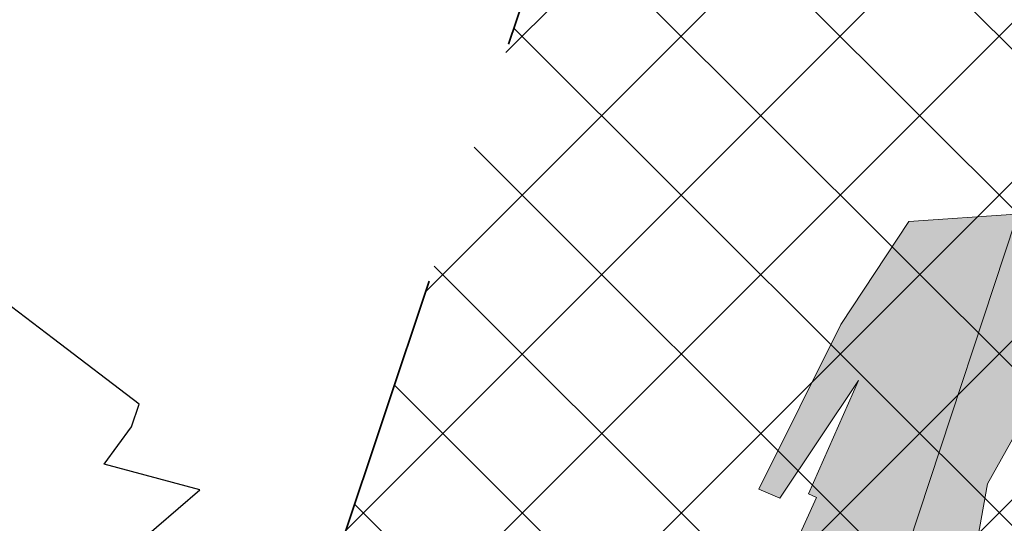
# Model space of a CAD drawing. Header units: metres. Extents: x 6599594 to 6600699, y 5687867 to 5691114.
# Tile 80 of 256: x 6599865.06 to 6599867.03, y 5688625.1 to 5688626.11. Entities that reach past the tile are written whole.
import ezdxf

# ---------------------------------------------------------------- set-up
doc = ezdxf.new("R2010")
doc.units = ezdxf.units.M
doc.header["$MEASUREMENT"] = 0
doc.linetypes.add('1', pattern=[0])
doc.linetypes.add('BUG', pattern=[1.5, 1, -0.5])
doc.layers.get('0').update_dxf_attribs({"color": 253, "linetype": 'CONTINUOUS', "lineweight": 13})
doc.layers.add('__gaPoziome', color=7, linetype='CONTINUOUS')
doc.layers.add('RS-drzewa projektowane', color=7, linetype='CONTINUOUS')
for name, color, linetype, lineweight in [('_kolor chodnik', 50, '1', 5), ('_kolor jezdnia', 4, '1', 0), ('_kolor zjazdy kostka', 7, '1', 5), ('_kolor ścieżka @ 1', 10, '1', 0), ('_nasadzenia', 72, 'BUG', 30), ('_obrzeze', 10, 'BUG', 35), ('OT_Komunikacja', 7, 'CONTINUOUS', 0)]:
    doc.layers.add(name, color=color, linetype=linetype, lineweight=lineweight)
pattern_1 = [(45, (0, 0), (-0.1414213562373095, 0.1414213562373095), []), (135, (0, 0), (-0.1414213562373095, -0.1414213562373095), [])]

# ---------------------------------------------------------------- blocks, each defined once
blk = doc.blocks.new('d2')
at = {"layer": '_nasadzenia'}
for p, q in [((-293018.2402983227, 28216.20477988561), (-293018.4212701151, 28216.34265583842)), ((-293017.9817671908, 28216.00781423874), (-293018.2402983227, 28216.20477988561)), ((-293018.0050329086, 28215.93972023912), (-293017.9817671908, 28216.00781423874)), ((-293018.0871430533, 28215.82655175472), (-293018.0050329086, 28215.93972023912)), ((-293017.7984534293, 28215.74964162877), (-293018.0871430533, 28215.82655175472)), ((-293018.1938077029, 28215.40966504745), (-293017.7984534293, 28215.74964162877))]:
    blk.add_line(p, q, dxfattribs=at)
blk = doc.blocks.new('*U1227')
at = {"linetype": 'Continuous', "lineweight": 0}
h = blk.add_hatch(color=0, dxfattribs=at)
h.dxf.hatch_style = 1
h.paths.add_polyline_path([(-0.09375, 1.4375, 0.9999999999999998), (-0.28125, 1.4375, 0.9999999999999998)])
h = blk.add_hatch(color=0, dxfattribs=at)
h.dxf.hatch_style = 1
h.paths.add_polyline_path([(-0.116898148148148, 0.7962962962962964), (-0.0694962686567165, 1.067164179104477), (0.1899633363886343, 0.6755270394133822), (0.2128681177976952, 0.6933418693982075), (0.3284982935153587, 0.6264931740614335), (0.4138225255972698, 0.6552901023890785), (0.3402366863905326, 0.3609467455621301), (0.3700591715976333, 0.3542366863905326), (0.2862707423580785, 0.0190829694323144), (0.3604550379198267, 0.0124593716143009), (0.46875, 0.333333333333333), (0.6070254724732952, 0.0875102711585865), (0.6483957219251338, 0.0838903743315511), (0.6842105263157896, 0.1644736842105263), (0.6469622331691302, 0.1691297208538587), (0.5643382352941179, 0.38235294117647), (0.6096590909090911, 0.5636363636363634), (0.690032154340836, 0.4072347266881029), (0.752906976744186, 0.4316860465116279), (0.6037063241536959, 0.7300873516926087), (0.4688801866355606, 0.7520100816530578), (0.332278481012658, 0.6922468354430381), (0.2375565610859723, 0.7443438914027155), (-0.0285714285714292, 1.217460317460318), (-0.1562500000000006, 1.3203125), (-0.242537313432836, 1.324626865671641), (-0.4399999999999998, 1.24), (-0.4999999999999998, 1.000000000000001), (-0.5456656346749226, 0.6346749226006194), (-0.5, 0.63125), (-0.42919921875, 0.9062500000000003), (-0.4485436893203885, 0.6586407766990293), (-0.4309715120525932, 0.6573228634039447), (-0.4889705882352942, -1e-16), (-0.38125, 0), (-0.2730263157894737, 0.6184210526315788), (-0.115625, 0.0937499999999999), (-0.0161830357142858, 0.0937499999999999), (0.0315845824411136, 0.2007494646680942), (-0.0239923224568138, 0.2245681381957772)])
h = blk.add_hatch(color=0, dxfattribs=at)
h.dxf.hatch_style = 1
h.paths.add_polyline_path([(0.640625, 0.828125, 0.9999999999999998), (0.484375, 0.828125, 0.9999999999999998)])
at = {"color": 0, "linetype": 'Continuous', "lineweight": 0}
for points in [[(-0.4399999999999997, 1.24), (-0.2425373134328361, 1.324626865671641), (-0.1562500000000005, 1.3203125), (-0.0285714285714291, 1.217460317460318), (0.2375565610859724, 0.7443438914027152)], [(-0.5, 1), (-0.4399999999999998, 1.24)], [(-0.116898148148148, 0.7962962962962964), (-0.0694962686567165, 1.067164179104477), (0.1899633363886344, 0.6755270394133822), (0.1899633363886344, 0.6755270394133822)], [(-0.5456656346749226, 0.6346749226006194), (-0.5, 0.9999999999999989)], [(-0.4889705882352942, 0), (-0.4309715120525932, 0.6573228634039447), (-0.4485436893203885, 0.6586407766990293), (-0.42919921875, 0.9062500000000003), (-0.5, 0.63125), (-0.5456656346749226, 0.6346749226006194)], [(-0.0239923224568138, 0.2245681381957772), (-0.116898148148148, 0.7962962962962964)], [(0.2375565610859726, 0.7443438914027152), (0.332278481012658, 0.6922468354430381), (0.4688801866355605, 0.7520100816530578), (0.6037063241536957, 0.7300873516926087), (0.7529069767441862, 0.4316860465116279), (0.6900321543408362, 0.4072347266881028), (0.609659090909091, 0.5636363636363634), (0.5643382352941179, 0.3823529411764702)], [(0.1899633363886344, 0.6755270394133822), (0.2128681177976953, 0.6933418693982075)], [(0.3284982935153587, 0.6264931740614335), (0.2128681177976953, 0.6933418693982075)], [(0.3284982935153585, 0.6264931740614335), (0.4138225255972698, 0.6552901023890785), (0.3402366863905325, 0.3609467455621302)], [(-0.4889705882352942, 0), (-0.38125, 0), (-0.2730263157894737, 0.6184210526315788), (-0.115625, 0.09375), (-0.0161830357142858, 0.09375), (0.0315845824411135, 0.2007494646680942), (-0.0239923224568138, 0.2245681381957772)], [(0.648395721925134, 0.0838903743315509), (0.6842105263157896, 0.1644736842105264), (0.64696223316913, 0.1691297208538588), (0.5643382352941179, 0.3823529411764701)], [(0.3402366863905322, 0.3609467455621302), (0.3700591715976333, 0.3542366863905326), (0.2862707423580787, 0.0190829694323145), (0.3604550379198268, 0.0124593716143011), (0.46875, 0.3333333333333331)], [(0.46875, 0.3333333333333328), (0.607025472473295, 0.0875102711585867), (0.648395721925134, 0.0838903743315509)]]:
    blk.add_lwpolyline(points, dxfattribs=at)
for centre, radius in [((-0.1875, 1.4375), 0.09375), ((0.5625, 0.828125), 0.078125)]:
    blk.add_circle(centre, radius, dxfattribs=at)

msp = doc.modelspace()

# ---------------------------------------------------------------- hatches: boundary and pattern name
at = {"layer": '_kolor chodnik'}
h = msp.add_hatch(dxfattribs=at)
h.set_pattern_fill('ANSI37', color=256, scale=1.6)
h.set_pattern_definition(pattern_1)
h.paths.add_polyline_path([(6599849.938171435, 5688542.085872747), (6599852.232147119, 5688548.938742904), (6599853.573135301, 5688548.489851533), (6599853.827082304, 5688549.248475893), (6599851.793849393, 5688549.929093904), (6599849.895278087, 5688548.982823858), (6599847.823506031, 5688542.793750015)])
edge = h.paths.add_edge_path()
edge.add_line((6600018.106075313, 5689087.454911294), (6600022.42781917, 5689091.229234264))
edge.add_line((6600022.42781917, 5689091.229234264), (6600020.233254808, 5689093.742094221))
edge.add_line((6600020.233254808, 5689093.742094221), (6600017.159471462, 5689091.057656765))
edge.add_arc((6600023.275194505, 5689085.385140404), 8.34143334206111, 137.1531558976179, 148.8016577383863)
edge.add_line((6600016.140105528, 5689089.706021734), (6600018.106075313, 5689087.454911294))
h.paths.add_polyline_path([(6600038.501784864, 5689187.59229436), (6600037.906968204, 5689187.700586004), (6600037.638296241, 5689186.224843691), (6600038.240083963, 5689186.115282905)])
h.paths.add_polyline_path([(6600069.098302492, 5689360.276020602), (6600068.321239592, 5689360.413462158), (6600068.064048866, 5689358.936495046), (6600068.836639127, 5689358.799546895)])
h.paths.add_polyline_path([(6600082.393785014, 5689362.950258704), (6600082.941124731, 5689366.103121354), (6600081.481377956, 5689366.361351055), (6600080.923159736, 5689363.210828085)])
h.paths.add_polyline_path([(6600074.022236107, 5689388.065861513), (6600072.983907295, 5689388.249860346), (6600072.723374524, 5689386.772538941), (6600073.760538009, 5689386.588865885)])
h.paths.add_polyline_path([(6600105.602402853, 5689486.45426531), (6600106.738797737, 5689489.760539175), (6600105.28818975, 5689490.281952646), (6600104.132785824, 5689486.965912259)])
h.paths.add_polyline_path([(6600132.519778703, 5689678.737346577), (6600131.636986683, 5689678.922259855), (6600131.330470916, 5689677.453953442), (6600132.212256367, 5689677.269208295)])
h.paths.add_polyline_path([(6600156.649397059, 5689798.7449027), (6600156.48800471, 5689797.95886096), (6600157.450195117, 5689797.757316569), (6600157.615023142, 5689798.542205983)])
h.paths.add_polyline_path([(6600189.055358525, 5689948.643107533), (6600187.902868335, 5689948.884512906), (6600187.600024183, 5689947.417400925), (6600188.748131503, 5689947.176379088)])
edge = h.paths.add_edge_path()
edge.add_line((6600204.459383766, 5690032.969035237), (6600204.153258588, 5690031.227801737))
edge.add_arc((6600202.328347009, 5690027.299936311), 4.331100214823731, 41.853001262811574, 65.08011546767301, ccw=False)
edge.add_arc((6600032.903931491, 5690051.979071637), 174.020003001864, 352.8070218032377, 353.495463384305)
edge.add_arc((6600202.372679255, 5690027.343587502), 5.999999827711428, 55.12102442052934, 69.64815978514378)
edge = h.paths.add_edge_path()
edge.add_line((6600205.046027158, 5690040.265402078), (6600204.972740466, 5690038.483452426))
edge.add_arc((6600203.986269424, 5690044.401803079), 5.999999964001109, 279.4630688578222, 294.9140560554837)
edge.add_line((6600206.513819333, 5690038.960158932), (6600206.607027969, 5690041.030672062))
edge.add_arc((6600203.986269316, 5690044.401803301), 4.270000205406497, 284.3702444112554, 307.86193139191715, ccw=False)
edge = h.paths.add_edge_path()
edge.add_arc((6600203.547470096, 5690044.558759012), 6.446878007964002, 324.43500910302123, 356.20133685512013, ccw=False)
edge.add_arc((6600203.986269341, 5690044.401803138), 6.000000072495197, 323.2169970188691, 357.4193489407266)
h.paths.add_polyline_path([(6600208.910055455, 5690121.713696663), (6600208.146285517, 5690121.748120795), (6600207.125602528, 5690121.794124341), (6600209.971605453, 5690121.665851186)])
edge = h.paths.add_edge_path()
edge.add_line((6600238.769818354, 5690481.648294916), (6600240.338176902, 5690490.87374652))
edge.add_line((6600240.338176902, 5690490.87374652), (6600241.251295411, 5690510.829461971))
edge.add_line((6600241.251295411, 5690510.829461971), (6600239.524022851, 5690510.928942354))
edge.add_line((6600239.524022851, 5690510.928942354), (6600238.633343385, 5690491.167757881))
edge.add_line((6600238.633343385, 5690491.167757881), (6600234.579716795, 5690467.661262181))
edge.add_line((6600234.579716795, 5690467.661262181), (6600234.449796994, 5690464.966873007))
edge.add_arc((6600242.443669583, 5690464.607462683), 8.001948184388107, 177.4256737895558, 268.2543056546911)
edge.add_line((6600242.199903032, 5690456.609228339), (6600242.216657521, 5690457.359274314))
edge.add_line((6600242.216657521, 5690457.359274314), (6600242.305257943, 5690458.836738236))
edge.add_arc((6600242.444504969, 5690464.607952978), 5.772894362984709, 177.0298084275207, 268.6178439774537, ccw=False)
edge.add_line((6600236.679365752, 5690464.907083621), (6600236.951876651, 5690470.95443634))
edge.add_line((6600236.951876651, 5690470.95443634), (6600238.15078669, 5690478.210832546))
edge.add_line((6600238.15078669, 5690478.210832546), (6600238.769818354, 5690481.648294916))
h.paths.add_polyline_path([(6600238.769818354, 5690481.648294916), (6600238.15078669, 5690478.210832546), (6600239.670056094, 5690477.930590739), (6600240.266710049, 5690481.376366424)])
edge = h.paths.add_edge_path()
edge.add_line((6600223.366500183, 5690460.339976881), (6600223.278629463, 5690457.997544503))
edge.add_arc((6600220.967166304, 5690465.656339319), 7.999999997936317, 286.7940807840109, 300.2738222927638)
edge.add_line((6600225.000231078, 5690458.747331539), (6600225.240084, 5690461.623695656))
edge.add_arc((6600221.105749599, 5690465.648640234), 5.76999998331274, 293.06724424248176, 315.7681070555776, ccw=False)
edge = h.paths.add_edge_path()
edge.add_arc((6600220.025145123, 5690444.676291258), 5.770000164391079, 37.996647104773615, 59.94382588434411, ccw=False)
edge.add_line((6600224.572175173, 5690448.22839199), (6600224.817793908, 5690451.081798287))
edge.add_arc((6600220.025145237, 5690444.676291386), 7.999999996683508, 53.19588653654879, 68.15166733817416)
edge.add_line((6600223.00235276, 5690452.101669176), (6600222.91504296, 5690449.670427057))
edge = h.paths.add_edge_path()
edge.add_arc((6600221.105749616, 5690465.648640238), 7.999999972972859, 328.0222308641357, 357.0132597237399)
edge.add_line((6600229.094882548, 5690465.23180147), (6600229.218816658, 5690467.593604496))
edge.add_line((6600229.218816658, 5690467.593604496), (6600228.218919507, 5690467.645774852))
edge.add_line((6600228.218919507, 5690467.645774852), (6600227.891778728, 5690461.411918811))
h.paths.add_polyline_path([(6600200.980142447, 5690012.236744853), (6600202.317278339, 5690011.956662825), (6600202.522293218, 5690012.935421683), (6600201.182321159, 5690013.216097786)])
h.paths.add_polyline_path([(6600196.457878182, 5689983.98337835), (6600195.202332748, 5689984.246370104), (6600194.899091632, 5689982.777335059), (6600196.150355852, 5689982.515240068)])
edge = h.paths.add_edge_path()
edge.add_line((6600112.305909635, 5689517.991018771), (6600112.691041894, 5689519.807934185))
edge.add_line((6600112.691041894, 5689519.807934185), (6600113.245521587, 5689522.423769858))
edge.add_line((6600113.245521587, 5689522.423769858), (6600111.553124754, 5689522.782507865))
edge.add_line((6600111.553124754, 5689522.782507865), (6600107.405864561, 5689503.21722655))
edge.add_line((6600107.405864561, 5689503.21722655), (6600099.494506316, 5689480.361667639))
edge.add_line((6600099.494506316, 5689480.361667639), (6600099.182814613, 5689478.891218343))
edge.add_arc((6600107.008997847, 5689477.232359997), 8.000059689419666, 168.0325629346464, 257.7529108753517)
edge.add_line((6600105.311960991, 5689469.414366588), (6600105.784990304, 5689471.593619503))
edge.add_arc((6600107.008927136, 5689477.232314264), 5.769999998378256, 168.0321375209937, 257.7533362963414, ccw=False)
edge.add_line((6600101.364343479, 5689478.42879883), (6600101.647245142, 5689479.76342708))
edge.add_line((6600101.647245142, 5689479.76342708), (6600104.132785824, 5689486.965912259))
edge.add_line((6600104.132785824, 5689486.965912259), (6600105.28818975, 5689490.281952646))
edge.add_line((6600105.28818975, 5689490.281952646), (6600108.240043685, 5689498.809726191))
edge.add_line((6600108.240043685, 5689498.809726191), (6600112.305909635, 5689517.991018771))
h.paths.add_polyline_path([(6600136.009573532, 5689645.499114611), (6600138.333647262, 5689645.012304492), (6600138.661671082, 5689646.578318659), (6600134.869459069, 5689647.372651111)])
at = {"layer": '_kolor jezdnia'}
h = msp.add_hatch(dxfattribs=at)
h.set_pattern_fill('ANSI37', color=4, scale=3.5)
h.set_pattern_definition([(45, (0, 0), (-0.3093592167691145, 0.3093592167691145), []), (135, (0, 0), (-0.3093592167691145, -0.3093592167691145), [])])
edge = h.paths.add_edge_path()
edge.add_line((6599833.066047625, 5688539.933393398), (6599850.649511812, 5688527.983462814))
edge.add_arc((6599857.337592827, 5688536.653968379), 10.95025544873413, 169.5012687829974, 232.3548431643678, ccw=False)
edge.add_arc((6599858.085851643, 5688536.618142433), 11.69295282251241, 162.2507788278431, 169.9967502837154, ccw=False)
edge.add_line((6599846.949484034, 5688540.182754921), (6599847.823506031, 5688542.793750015))
edge.add_line((6599847.823506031, 5688542.793750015), (6599849.895278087, 5688548.982823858))
edge.add_line((6599849.895278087, 5688548.982823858), (6599852.434748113, 5688556.56906746))
edge.add_line((6599852.434748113, 5688556.56906746), (6599928.48625871, 5688783.760284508))
edge.add_line((6599928.48625871, 5688783.760284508), (6599931.025728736, 5688791.34652811))
edge.add_line((6599931.025728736, 5688791.34652811), (6599996.657773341, 5688987.411326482))
edge.add_line((6599996.657773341, 5688987.411326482), (6599999.197243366, 5688994.997570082))
edge.add_line((6599999.197243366, 5688994.997570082), (6600021.930100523, 5689062.908193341))
edge.add_line((6600021.930100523, 5689062.908193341), (6600017.620224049, 5689067.371531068))
edge.add_line((6600017.620224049, 5689067.371531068), (6600016.714558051, 5689064.654078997))
edge.add_line((6600016.714558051, 5689064.654078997), (6600012.423620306, 5689051.835617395))
edge.add_line((6600012.423620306, 5689051.835617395), (6600009.884150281, 5689044.249373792))
edge.add_line((6600009.884150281, 5689044.249373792), (6599977.53516164, 5688947.612159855))
edge.add_line((6599977.53516164, 5688947.612159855), (6599974.995691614, 5688940.025916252))
edge.add_line((6599974.995691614, 5688940.025916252), (6599942.096912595, 5688841.746295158))
edge.add_line((6599942.096912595, 5688841.746295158), (6599939.557442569, 5688834.160051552))
edge.add_line((6599939.557442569, 5688834.160051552), (6599882.679288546, 5688664.246042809))
edge.add_line((6599882.679288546, 5688664.246042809), (6599880.139818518, 5688656.659799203))
edge.add_line((6599880.139818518, 5688656.659799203), (6599852.46454386, 5688573.984527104))
edge.add_line((6599852.46454386, 5688573.984527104), (6599842.470137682, 5688544.127903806))
edge.add_arc((6599835.706422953, 5688546.652910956), 7.219660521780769, 248.5480913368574, 339.52856074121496, ccw=False)
h.paths.add_polyline_path([(6600044.653202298, 5689172.271628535), (6600046.276244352, 5689181.431901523), (6600047.759199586, 5689189.801539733), (6600051.0603021, 5689208.432603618), (6600052.368792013, 5689215.817578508), (6600054.808584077, 5689229.587499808), (6600056.11707399, 5689236.972474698), (6600057.346666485, 5689243.912161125), (6600058.655146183, 5689251.297078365), (6600058.831439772, 5689252.292060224), (6600060.098987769, 5689259.445963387), (6600060.139929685, 5689259.677035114), (6600061.407468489, 5689266.830886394), (6600072.329030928, 5689328.470998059), (6600073.637511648, 5689335.855921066), (6600077.337304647, 5689356.73715072), (6600078.820259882, 5689365.106788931), (6600081.142794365, 5689378.214921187), (6600082.538516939, 5689386.092227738), (6600095.187867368, 5689457.483787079), (6600091.082877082, 5689465.8405575), (6600089.043088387, 5689454.328211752), (6600087.870641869, 5689447.711051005), (6600087.560133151, 5689445.958573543), (6600086.562151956, 5689440.326076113), (6600082.433200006, 5689417.022719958), (6600080.95024477, 5689408.65308175), (6600077.202698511, 5689387.502337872), (6600075.719743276, 5689379.132699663), (6600073.469199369, 5689366.430874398), (6600071.986244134, 5689358.061236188), (6600069.98686466, 5689346.776955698), (6600068.591142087, 5689338.899649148), (6600065.559290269, 5689321.78820693), (6600064.163567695, 5689313.910900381), (6600059.719426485, 5689288.828650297), (6600058.323703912, 5689280.951343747), (6600057.563846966, 5689276.662793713), (6600056.168124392, 5689268.785487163), (6600054.804920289, 5689261.091711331), (6600053.409197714, 5689253.21440478), (6600053.264817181, 5689252.399536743), (6600051.869094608, 5689244.522230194), (6600051.183555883, 5689240.653124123), (6600049.787833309, 5689232.775817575), (6600046.593849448, 5689214.749319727), (6600045.198126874, 5689206.872013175), (6600044.41754409, 5689202.466488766), (6600042.934588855, 5689194.096850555), (6600036.429952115, 5689157.38538759), (6600034.946996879, 5689149.01574938), (6600030.579776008, 5689124.367629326), (6600027.529365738, 5689107.151445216), (6600024.895072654, 5689094.014582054), (6600030.583685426, 5689094.264316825), (6600032.945013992, 5689106.191885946), (6600043.170247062, 5689163.901990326)])
edge = h.paths.add_edge_path()
edge.add_line((6600111.106812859, 5689535.144351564), (6600111.256844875, 5689535.85214863))
edge.add_line((6600111.256844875, 5689535.85214863), (6600112.915748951, 5689543.678261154))
edge.add_line((6600112.915748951, 5689543.678261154), (6600117.304772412, 5689564.384094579))
edge.add_line((6600117.304772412, 5689564.384094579), (6600119.067357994, 5689572.699339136))
edge.add_line((6600119.067357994, 5689572.699339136), (6600120.087667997, 5689577.512794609))
edge.add_line((6600120.087667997, 5689577.512794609), (6600121.642890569, 5689584.849775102))
edge.add_line((6600121.642890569, 5689584.849775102), (6600128.436769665, 5689616.900852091))
edge.add_line((6600128.436769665, 5689616.900852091), (6600129.991992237, 5689624.237832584))
edge.add_line((6600129.991992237, 5689624.237832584), (6600132.660554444, 5689636.827148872))
edge.add_line((6600132.660554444, 5689636.827148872), (6600133.208838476, 5689639.444704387))
edge.add_line((6600133.208838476, 5689639.444704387), (6600134.848957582, 5689647.274775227))
edge.add_line((6600134.848957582, 5689647.274775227), (6600138.97649476, 5689666.979995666))
edge.add_line((6600138.97649476, 5689666.979995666), (6600140.51410642, 5689674.320687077))
edge.add_line((6600140.51410642, 5689674.320687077), (6600145.209128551, 5689696.735129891))
edge.add_line((6600145.209128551, 5689696.735129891), (6600146.746740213, 5689704.075821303))
edge.add_line((6600146.746740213, 5689704.075821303), (6600151.462308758, 5689726.588354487))
edge.add_line((6600151.462308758, 5689726.588354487), (6600152.999920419, 5689733.929045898))
edge.add_line((6600152.999920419, 5689733.929045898), (6600155.244070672, 5689744.642813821))
edge.add_line((6600155.244070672, 5689744.642813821), (6600156.781682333, 5689751.983505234))
edge.add_line((6600156.781682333, 5689751.983505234), (6600161.635515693, 5689775.156126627))
edge.add_line((6600161.635515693, 5689775.156126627), (6600163.378142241, 5689783.475576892))
edge.add_line((6600163.378142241, 5689783.475576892), (6600163.850769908, 5689785.731942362))
edge.add_line((6600163.850769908, 5689785.731942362), (6600167.028500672, 5689800.902704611))
edge.add_line((6600167.028500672, 5689800.902704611), (6600179.49088801, 5689860.399222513))
edge.add_line((6600179.49088801, 5689860.399222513), (6600181.233514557, 5689868.718672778))
edge.add_line((6600181.233514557, 5689868.718672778), (6600181.84713393, 5689871.648144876))
edge.add_line((6600181.84713393, 5689871.648144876), (6600183.384745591, 5689878.988836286))
edge.add_line((6600183.384745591, 5689878.988836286), (6600184.935818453, 5689886.393792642))
edge.add_line((6600184.935818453, 5689886.393792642), (6600186.575937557, 5689894.223863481))
edge.add_line((6600186.575937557, 5689894.223863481), (6600194.05133812, 5689929.912074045))
edge.add_line((6600194.05133812, 5689929.912074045), (6600195.691457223, 5689937.742144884))
edge.add_line((6600195.691457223, 5689937.742144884), (6600202.915799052, 5689972.231779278))
edge.add_line((6600202.915799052, 5689972.231779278), (6600204.555918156, 5689980.061850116))
edge.add_line((6600204.555918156, 5689980.061850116), (6600206.062781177, 5689987.255744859))
edge.add_line((6600206.062781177, 5689987.255744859), (6600207.702900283, 5689995.085815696))
edge.add_line((6600207.702900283, 5689995.085815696), (6600210.232559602, 5690007.162628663))
edge.add_line((6600210.232559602, 5690007.162628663), (6600211.694938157, 5690014.144150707))
edge.add_arc((6600028.177652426, 5690052.584442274), 187.5000004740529, 348.1696294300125, 357.4195276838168)
edge.add_line((6600215.487522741, 5690044.142720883), (6600208.310270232, 5690026.480446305))
edge.add_arc((6600032.903933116, 5690051.97907145), 177.2500013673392, 348.1696294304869, 351.7289130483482, ccw=False)
edge.add_line((6600206.38894146, 5690015.640182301), (6600205.966941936, 5690013.625519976))
edge.add_line((6600205.966941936, 5690013.625519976), (6600204.326822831, 5690005.795449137))
edge.add_line((6600204.326822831, 5690005.795449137), (6600197.076961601, 5689971.183982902))
edge.add_line((6600197.076961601, 5689971.183982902), (6600195.334335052, 5689962.864532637))
edge.add_line((6600195.334335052, 5689962.864532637), (6600193.44722506, 5689953.855305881))
edge.add_line((6600193.44722506, 5689953.855305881), (6600191.909227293, 5689946.512771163))
edge.add_line((6600191.909227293, 5689946.512771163), (6600185.496844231, 5689915.899498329))
edge.add_line((6600185.496844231, 5689915.899498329), (6600183.856521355, 5689908.068454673))
edge.add_line((6600183.856521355, 5689908.068454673), (6600182.066605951, 5689899.523243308))
edge.add_line((6600182.066605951, 5689899.523243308), (6600180.32407057, 5689891.204228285))
edge.add_line((6600180.32407057, 5689891.204228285), (6600174.320344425, 5689862.541919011))
edge.add_line((6600174.320344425, 5689862.541919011), (6600172.577809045, 5689854.222903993))
edge.add_line((6600172.577809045, 5689854.222903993), (6600163.663810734, 5689811.666703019))
edge.add_line((6600163.663810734, 5689811.666703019), (6600162.023782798, 5689803.837067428))
edge.add_line((6600162.023782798, 5689803.837067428), (6600160.924220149, 5689798.587659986))
edge.add_line((6600160.924220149, 5689798.587659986), (6600159.279208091, 5689790.734229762))
edge.add_line((6600159.279208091, 5689790.734229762), (6600157.107250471, 5689780.365115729))
edge.add_line((6600157.107250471, 5689780.365115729), (6600155.462238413, 5689772.511685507))
edge.add_line((6600155.462238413, 5689772.511685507), (6600153.380318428, 5689762.572418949))
edge.add_line((6600153.380318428, 5689762.572418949), (6600151.735124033, 5689754.718118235))
edge.add_line((6600151.735124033, 5689754.718118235), (6600148.586504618, 5689739.686336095))
edge.add_line((6600148.586504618, 5689739.686336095), (6600146.885007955, 5689731.563243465))
edge.add_line((6600146.885007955, 5689731.563243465), (6600141.75088822, 5689707.052510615))
edge.add_line((6600141.75088822, 5689707.052510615), (6600140.110896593, 5689699.223048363))
edge.add_line((6600140.110896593, 5689699.223048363), (6600133.483561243, 5689667.583574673))
edge.add_line((6600133.483561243, 5689667.583574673), (6600131.860394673, 5689659.834436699))
edge.add_line((6600131.860394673, 5689659.834436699), (6600131.740984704, 5689659.26436315))
edge.add_line((6600131.740984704, 5689659.26436315), (6600130.117814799, 5689651.515209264))
edge.add_line((6600130.117814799, 5689651.515209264), (6600127.27873359, 5689637.961189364))
edge.add_line((6600127.27873359, 5689637.961189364), (6600126.924568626, 5689636.290366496))
edge.add_line((6600126.924568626, 5689636.290366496), (6600125.166244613, 5689627.995226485))
edge.add_line((6600125.166244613, 5689627.995226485), (6600118.009503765, 5689594.232298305))
edge.add_line((6600118.009503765, 5689594.232298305), (6600116.25117975, 5689585.937158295))
edge.add_line((6600116.25117975, 5689585.937158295), (6600113.665314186, 5689573.737975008))
edge.add_line((6600113.665314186, 5689573.737975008), (6600111.898534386, 5689565.402943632))
edge.add_line((6600111.898534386, 5689565.402943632), (6600104.889982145, 5689532.339115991))
edge.add_line((6600104.889982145, 5689532.339115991), (6600103.22663594, 5689524.492047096))
edge.add_line((6600103.22663594, 5689524.492047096), (6600096.623876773, 5689493.342605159))
edge.add_line((6600096.623876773, 5689493.342605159), (6600094.968986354, 5689485.535427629))
edge.add_line((6600094.968986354, 5689485.535427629), (6600094.300101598, 5689482.379870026))
edge.add_line((6600094.300101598, 5689482.379870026), (6600099.182814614, 5689478.891218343))
edge.add_line((6600099.182814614, 5689478.891218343), (6600099.494506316, 5689480.361667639))
edge.add_line((6600099.494506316, 5689480.361667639), (6600111.106812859, 5689535.144351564))
edge = h.paths.add_edge_path()
edge.add_arc((6600239.213891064, 5690851.400367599), 10.00000000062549, -2.8342403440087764, 76.13703556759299, ccw=False)
edge.add_line((6600249.201658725, 5690850.905901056), (6600249.082723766, 5690848.503524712))
edge.add_line((6600249.082723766, 5690848.503524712), (6600247.016487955, 5690806.767468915))
edge.add_line((6600247.016487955, 5690806.767468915), (6600246.092398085, 5690789.152178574))
edge.add_line((6600246.092398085, 5690789.152178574), (6600233.768116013, 5690572.015170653))
edge.add_line((6600233.768116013, 5690572.015170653), (6600228.959056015, 5690465.296202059))
edge.add_line((6600228.959056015, 5690465.296202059), (6600234.588724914, 5690465.017134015))
edge.add_line((6600234.588724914, 5690465.017134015), (6600239.262540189, 5690571.767576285))
edge.add_line((6600239.262540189, 5690571.767576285), (6600252.50503885, 5690806.400146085))
edge.add_line((6600252.50503885, 5690806.400146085), (6600254.569211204, 5690848.094521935))
edge.add_arc((6600262.559425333, 5690847.6989487), 7.999999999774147, 76.13703557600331, 177.1657596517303, ccw=False)
edge.add_line((6600264.476229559, 5690855.465921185), (6600241.609896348, 5690861.109083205))
edge = h.paths.add_edge_path()
edge.add_line((6600250.031475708, 5690451.625307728), (6600250.231741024, 5690455.772579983))
edge.add_line((6600250.231741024, 5690455.772579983), (6600246.257763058, 5690456.417303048))
edge.add_line((6600246.257763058, 5690456.417303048), (6600242.171761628, 5690456.61060902))
edge.add_arc((6600242.563100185, 5690464.586983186), 7.985968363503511, 176.9123644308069, 267.1911945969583, ccw=False)
edge.add_line((6600234.588724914, 5690465.017134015), (6600228.959056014, 5690465.296202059))
edge.add_arc((6600220.965133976, 5690465.657286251), 8.002072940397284, 267.8289300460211, 357.413716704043, ccw=False)
edge.add_line((6600220.661989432, 5690457.660957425), (6600212.406915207, 5690458.119572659))
edge.add_line((6600212.406915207, 5690458.119572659), (6600208.431872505, 5690457.817501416))
edge.add_line((6600208.431872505, 5690457.817501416), (6600208.233912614, 5690454.548331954))
edge.add_line((6600208.233912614, 5690454.548331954), (6600212.129565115, 5690453.127270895))
edge.add_line((6600212.129565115, 5690453.127270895), (6600218.640548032, 5690452.76554962))
edge.add_line((6600218.640548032, 5690452.76554962), (6600216.486747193, 5690452.885205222))
edge.add_line((6600216.486747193, 5690452.885205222), (6600220.468905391, 5690452.663974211))
edge.add_arc((6600220.025145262, 5690444.676291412), 7.99999997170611, -0.3386579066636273, 86.8201700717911, ccw=False)
edge.add_line((6600228.025005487, 5690444.629006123), (6600227.803602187, 5690439.649256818))
edge.add_line((6600227.803602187, 5690439.649256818), (6600226.885525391, 5690435.936828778))
edge.add_line((6600226.885525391, 5690435.936828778), (6600225.534849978, 5690405.967249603))
edge.add_line((6600225.534849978, 5690405.967249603), (6600226.115199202, 5690402.187514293))
edge.add_line((6600226.115199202, 5690402.187514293), (6600213.445139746, 5690121.008786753))
edge.add_line((6600213.445139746, 5690121.008786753), (6600213.352800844, 5690118.960058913))
edge.add_line((6600213.352800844, 5690118.960058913), (6600209.980184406, 5690044.131649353))
edge.add_arc((6600203.98626942, 5690044.401803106), 5.999999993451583, 257.4162346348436, 357.41934921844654, ccw=False)
edge.add_line((6600202.679069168, 5690038.545931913), (6600201.589735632, 5690033.666039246))
edge.add_line((6600201.589735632, 5690033.666039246), (6600203.67987942, 5690033.199458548))
edge.add_arc((6600202.372679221, 5690027.343587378), 5.999999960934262, -8.27108729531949, 77.41623506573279, ccw=False)
edge.add_line((6600208.310270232, 5690026.480446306), (6600215.487522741, 5690044.142720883))
edge.add_line((6600215.487522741, 5690044.142720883), (6600216.199687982, 5690059.9446614))
edge.add_line((6600216.199687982, 5690059.9446614), (6600216.537356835, 5690067.437056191))
edge.add_line((6600216.537356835, 5690067.437056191), (6600223.893528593, 5690230.66011469))
edge.add_line((6600223.893528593, 5690230.66011469), (6600224.231197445, 5690238.152509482))
edge.add_line((6600224.231197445, 5690238.152509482), (6600233.507835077, 5690443.987992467))
edge.add_arc((6600241.499722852, 5690443.627812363), 7.999999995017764, 87.29208981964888, 177.4195277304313, ccw=False)
edge.add_line((6600241.877677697, 5690451.618879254), (6600246.021541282, 5690451.422886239))
edge.add_line((6600246.021541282, 5690451.422886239), (6600246.427694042, 5690451.44338883))
edge.add_line((6600246.427694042, 5690451.44338883), (6600246.79397003, 5690451.461878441))
edge.add_line((6600246.79397003, 5690451.461878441), (6600250.031475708, 5690451.625307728))
edge = h.paths.add_edge_path()
edge.add_line((6600007.33756506, 5689086.20374581), (6600006.980466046, 5689080.740822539))
edge.add_line((6600006.980466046, 5689080.740822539), (6600007.229745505, 5689080.720859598))
edge.add_line((6600007.229745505, 5689080.720859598), (6600008.093335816, 5689080.601653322))
edge.add_line((6600008.093335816, 5689080.601653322), (6600008.702681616, 5689080.53831051))
edge.add_arc((6600008.140193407, 5689070.554142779), 9.999999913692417, -18.557800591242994, 86.77547804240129, ccw=False)
edge.add_line((6600017.620224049, 5689067.371531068), (6600021.930100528, 5689062.908193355))
edge.add_arc((6599734.83819726, 5689159.011261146), 302.7499967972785, 341.4922000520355, 343.8640860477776)
edge.add_arc((6600034.895369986, 5689072.315877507), 9.581213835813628, 98.63328270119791, 164.5273290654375, ccw=False)
edge.add_line((6600033.457137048, 5689081.788529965), (6600033.832640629, 5689081.798737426))
edge.add_line((6600033.832640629, 5689081.798737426), (6600034.422462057, 5689082.05700874))
edge.add_line((6600034.422462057, 5689082.05700874), (6600036.833623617, 5689082.139040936))
edge.add_line((6600036.833623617, 5689082.139040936), (6600036.730225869, 5689087.148851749))
edge.add_line((6600036.730225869, 5689087.148851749), (6600036.579860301, 5689087.134303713))
edge.add_arc((6600036.479565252, 5689093.136286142), 6.002820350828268, 169.1687651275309, 270.9573417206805, ccw=False)
edge.add_line((6600030.583685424, 5689094.264316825), (6600024.895072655, 5689094.014582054))
edge.add_arc((6600015.200558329, 5689096.162123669), 9.929528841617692, 271.0943432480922, 347.5094668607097, ccw=False)
edge.add_arc((6600014.909438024, 5689089.646776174), 3.446070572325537, 264.4236009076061, 278.0194998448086, ccw=False)
edge.add_line((6600014.574573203, 5689086.217014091), (6600014.299554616, 5689086.232508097))
edge.add_line((6600014.299554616, 5689086.232508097), (6600010.474232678, 5689086.448019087))
edge.add_line((6600010.474232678, 5689086.448019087), (6600007.33756506, 5689086.20374581))
edge = h.paths.add_edge_path()
edge.add_line((6600105.490725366, 5689463.953528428), (6600106.927559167, 5689464.047234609))
edge.add_line((6600106.927559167, 5689464.047234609), (6600107.835, 5689468.66))
edge.add_line((6600107.835, 5689468.66), (6600105.311960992, 5689469.414366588))
edge.add_arc((6600107.008997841, 5689477.232359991), 8.000059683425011, 168.0325628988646, 257.75291091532, ccw=False)
edge.add_line((6600099.182814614, 5689478.891218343), (6600094.300101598, 5689482.379870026))
edge.add_arc((6600586.245114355, 5689378.104238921), 502.8750369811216, 168.032376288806, 169.9522165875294)
edge.add_line((6600091.082877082, 5689465.8405575), (6600095.187867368, 5689457.483787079))
edge.add_arc((6600103.065173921, 5689456.088064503), 8.000000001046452, 77.7533362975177, 169.9524553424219, ccw=False)
edge.add_line((6600104.762140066, 5689463.906012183), (6600105.490725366, 5689463.953528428))
at = {"layer": '_kolor zjazdy kostka'}
h = msp.add_hatch(dxfattribs=at)
h.set_pattern_fill('ANSI37', color=256, scale=1.6)
h.set_pattern_definition(pattern_1)
h.paths.add_polyline_path([(6600244.137440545, 5690813.934732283), (6600242.369522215, 5690814.022127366), (6600242.097568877, 5690808.528921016), (6600243.865482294, 5690808.441426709)])
h.paths.add_polyline_path([(6600247.012128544, 5690806.679412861), (6600247.442736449, 5690815.377295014), (6600247.393289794, 5690814.378518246), (6600247.113277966, 5690808.722537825)])
h.paths.add_polyline_path([(6600242.297085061, 5690788.088808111), (6600240.958726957, 5690788.155683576), (6600240.648818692, 5690782.664569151), (6600241.987258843, 5690782.599147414)])
h.paths.add_polyline_path([(6600245.558275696, 5690780.919298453), (6600246.037231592, 5690789.405686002), (6600244.985820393, 5690788.453468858), (6600244.612601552, 5690781.981345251)])
h.paths.add_polyline_path([(6600241.348405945, 5690723.711515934), (6600242.272017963, 5690722.691689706), (6600242.749709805, 5690731.155680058), (6600241.698138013, 5690730.203317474), (6600241.472690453, 5690726.27550499)])
h.paths.add_polyline_path([(6600225.772794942, 5690394.589141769), (6600224.731429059, 5690393.637598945), (6600224.461246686, 5690387.644646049), (6600225.412923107, 5690386.603142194)])
h.paths.add_polyline_path([(6600223.012390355, 5690333.280720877), (6600223.372595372, 5690341.272607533), (6600222.32835346, 5690340.318436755), (6600222.058239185, 5690334.324941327)])
h.paths.add_polyline_path([(6600215.496388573, 5690166.390602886), (6600215.856593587, 5690174.382489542), (6600214.812834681, 5690173.428760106), (6600214.542018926, 5690167.435062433)])
h.paths.add_polyline_path([(6600212.446537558, 5690121.053392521), (6600213.399499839, 5690120.010473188), (6600213.788744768, 5690128.503024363), (6600212.745135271, 5690127.54943145)])
h.paths.add_polyline_path([(6600209.977420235, 5690121.665589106), (6600210.225142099, 5690127.162117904), (6600207.346107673, 5690127.291879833), (6600207.119593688, 5690121.794395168)])
h.paths.add_polyline_path([(6600207.950178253, 5690070.725854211), (6600204.880846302, 5690070.828947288), (6600204.643784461, 5690065.333808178), (6600207.702521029, 5690065.204598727)])
h.paths.add_polyline_path([(6600200.981479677, 5690012.236464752), (6600199.969248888, 5690007.339980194), (6600201.282587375, 5690007.064882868), (6600202.31726072, 5690011.956666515)])
h.paths.add_polyline_path([(6600193.613960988, 5689970.406358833), (6600192.398010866, 5689970.660657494), (6600191.286205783, 5689965.274578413), (6600192.486379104, 5689965.023185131)])
h.paths.add_polyline_path([(6600189.061271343, 5689948.671423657), (6600189.98413328, 5689953.050774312), (6600188.818902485, 5689953.32186217), (6600187.908781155, 5689948.91282903)])
h.paths.add_polyline_path([(6600180.976201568, 5689915.317449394), (6600179.952861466, 5689910.421322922), (6600181.008474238, 5689910.200199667), (6600182.033843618, 5689915.09540201)])
h.paths.add_polyline_path([(6600176.508279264, 5689893.538690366), (6600177.476023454, 5689893.335973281), (6600178.603605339, 5689898.719146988), (6600177.636002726, 5689898.922290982)])
h.paths.add_polyline_path([(6600179.28182965, 5689859.401159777), (6600180.522246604, 5689860.211927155), (6600181.057490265, 5689860.561775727), (6600183.598022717, 5689860.029600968), (6600184.726606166, 5689865.412570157), (6600182.186324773, 5689865.943033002), (6600181.604764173, 5689866.832779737), (6600181.024456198, 5689867.720610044)])
h.paths.add_polyline_path([(6600160.200810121, 5689810.862606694), (6600159.232772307, 5689811.065842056), (6600158.207991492, 5689806.171529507), (6600159.175735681, 5689805.968812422)])
h.paths.add_polyline_path([(6600156.49391753, 5689797.987177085), (6600155.463416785, 5689793.068691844), (6600156.431160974, 5689792.865974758), (6600157.461419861, 5689797.784520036)])
edge = h.paths.add_edge_path()
edge.add_arc((6600173.111981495, 5689800.679690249), 5.999999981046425, 204.673115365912, 239.5411154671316, ccw=False)
edge.add_arc((6600173.162096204, 5689800.685330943), 6.047914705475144, 168.3203586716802, 204.5234866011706, ccw=False)
edge.add_line((6600167.239404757, 5689801.9096668), (6600163.651667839, 5689784.781499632))
edge.add_arc((6600169.524220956, 5689783.551410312), 5.999999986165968, 139.2146049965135, 168.1696294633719, ccw=False)
edge.add_arc((6600169.524220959, 5689783.551410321), 5.999999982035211, 96.80962310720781, 139.2146050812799, ccw=False)
edge.add_line((6600168.812796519, 5689789.509083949), (6600170.070461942, 5689795.507731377))
h.paths.add_polyline_path([(6600163.526364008, 5689776.866746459), (6600166.051243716, 5689776.337874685), (6600167.179826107, 5689781.720838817), (6600164.653945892, 5689782.249920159), (6600163.941148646, 5689783.340449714), (6600163.493329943, 5689784.025580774), (6600161.750703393, 5689775.706130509), (6600162.438017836, 5689776.155376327)])
h.paths.add_polyline_path([(6600152.614191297, 5689774.643430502), (6600153.639138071, 5689779.536616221), (6600152.646757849, 5689779.744928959), (6600151.646447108, 5689774.846147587)])
h.paths.add_polyline_path([(6600150.121074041, 5689767.466820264), (6600148.177624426, 5689758.16795459), (6600149.115997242, 5689757.971390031), (6600151.066362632, 5689767.268392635)])
h.paths.add_polyline_path([(6600142.970741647, 5689739.332500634), (6600141.888449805, 5689734.142420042), (6600144.036614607, 5689733.695518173), (6600145.123068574, 5689738.882330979)])
h.paths.add_polyline_path([(6600136.256357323, 5689701.052153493), (6600137.154085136, 5689700.864096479), (6600138.287960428, 5689706.274871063), (6600137.386492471, 5689706.464182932)])
h.paths.add_polyline_path([(6600130.081494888, 5689667.099389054), (6600129.212847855, 5689667.281639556), (6600128.083282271, 5689661.898895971), (6600128.953953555, 5689661.716447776)])
h.paths.add_polyline_path([(6600128.397394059, 5689659.030340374), (6600127.554144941, 5689659.207226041), (6600126.49340855, 5689653.810049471), (6600127.269860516, 5689653.647397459)])
h.paths.add_polyline_path([(6600134.990411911, 5689640.633636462), (6600137.30714639, 5689640.148363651), (6600138.339560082, 5689645.040620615), (6600136.015486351, 5689645.500958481), (6600135.435178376, 5689646.388788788), (6600134.8548704, 5689647.276619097), (6600133.214751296, 5689639.446548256), (6600134.102581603, 5689640.026856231)])
h.paths.add_polyline_path([(6600122.164164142, 5689634.294831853), (6600121.024067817, 5689628.914244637), (6600122.015114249, 5689628.705875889), (6600123.155614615, 5689634.086346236)])
h.paths.add_polyline_path([(6600114.54207576, 5689593.450769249), (6600113.493359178, 5689593.398339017), (6600112.364315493, 5689588.045694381), (6600113.29076438, 5689587.54753241)])
h.paths.add_polyline_path([(6600110.194543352, 5689572.941097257), (6600109.20781945, 5689573.148880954), (6600108.067717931, 5689567.768269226), (6600109.05014319, 5689567.535215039)])
h.paths.add_polyline_path([(6600119.083213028, 5689565.540446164), (6600119.089125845, 5689565.542290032), (6600121.462438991, 5689565.065690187), (6600122.598093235, 5689570.447168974), (6600120.229622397, 5689570.949214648), (6600119.651446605, 5689571.8119627), (6600119.073270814, 5689572.727655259), (6600117.310757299, 5689564.412754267)])
h.paths.add_polyline_path([(6600101.698666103, 5689532.937884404), (6600100.730666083, 5689533.141679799), (6600099.694214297, 5689528.250234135), (6600100.669121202, 5689528.045267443)])
h.paths.add_polyline_path([(6600094.064021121, 5689496.827028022), (6600093.080194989, 5689497.033910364), (6600092.036590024, 5689492.143967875), (6600093.038865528, 5689491.933250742)])
h.paths.add_polyline_path([(6600083.709836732, 5689453.74980843), (6600082.738586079, 5689448.336231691), (6600084.647281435, 5689448.027407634), (6600085.606840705, 5689453.416583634)])
h.paths.add_polyline_path([(6600084.434394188, 5689446.82589514), (6600083.348896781, 5689447.018140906), (6600082.567374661, 5689442.58660872), (6600083.649300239, 5689442.394910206)])
h.paths.add_polyline_path([(6600078.04194071, 5689410.721110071), (6600078.996952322, 5689416.137564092), (6600078.054833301, 5689416.304853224), (6600077.111232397, 5689410.886043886)])
h.paths.add_polyline_path([(6600072.911565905, 5689386.768652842), (6600071.960466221, 5689381.312635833), (6600072.800073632, 5689381.16322159), (6600073.766450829, 5689386.590709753)])
h.paths.add_polyline_path([(6600082.887400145, 5689379.432062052), (6600085.278102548, 5689379.03494316), (6600086.160383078, 5689383.956496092), (6600083.759726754, 5689384.355378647), (6600083.152078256, 5689385.224725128), (6600082.544429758, 5689386.094071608), (6600081.148707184, 5689378.216765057), (6600082.018053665, 5689378.824413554)])
h.paths.add_polyline_path([(6600080.731401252, 5689363.247695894), (6600080.041469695, 5689363.369939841), (6600079.433821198, 5689364.239286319), (6600078.8261727, 5689365.1086328), (6600077.343217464, 5689356.73899459), (6600078.212563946, 5689357.346643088), (6600079.081910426, 5689357.954291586), (6600081.429189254, 5689357.564866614), (6600082.388748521, 5689362.980514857)])
h.paths.add_polyline_path([(6600069.104215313, 5689360.304336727), (6600070.063917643, 5689365.720487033), (6600069.2708267, 5689365.861009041), (6600068.327152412, 5689360.441778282)])
h.paths.add_polyline_path([(6600066.550616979, 5689345.891799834), (6600065.546169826, 5689346.069805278), (6600064.677796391, 5689341.145792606), (6600065.678290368, 5689340.968483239)])
h.paths.add_polyline_path([(6600061.138656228, 5689321.077501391), (6600060.270282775, 5689316.15348863), (6600061.250715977, 5689315.979734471), (6600062.127590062, 5689320.902245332)])
h.paths.add_polyline_path([(6600055.325252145, 5689288.11325564), (6600054.456878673, 5689283.189242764), (6600055.410852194, 5689283.020177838), (6600056.283178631, 5689287.917022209)])
h.paths.add_polyline_path([(6600048.045675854, 5689182.819289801), (6600050.371939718, 5689182.407116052), (6600051.31444535, 5689187.67761207), (6600048.980409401, 5689188.064690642), (6600048.372760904, 5689188.934037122), (6600047.765112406, 5689189.803383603), (6600046.306982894, 5689181.603992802), (6600046.972918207, 5689182.069462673)])
h.paths.add_polyline_path([(6600040.943690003, 5689201.374141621), (6600039.339175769, 5689201.66987967), (6600038.429882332, 5689196.244216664), (6600039.984130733, 5689195.958493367)])
h.paths.add_polyline_path([(6600032.993704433, 5689156.473759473), (6600032.278185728, 5689156.600537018), (6600031.299242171, 5689151.188930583), (6600032.034145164, 5689151.058111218)])
h.paths.add_polyline_path([(6600026.309179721, 5689123.603833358), (6600025.417362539, 5689118.683970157), (6600026.271201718, 5689118.532684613), (6600027.143528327, 5689123.456001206)])
h.paths.add_polyline_path([(6600013.302986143, 5689054.462576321), (6600015.842456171, 5689062.048819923), (6600014.576741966, 5689061.417973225), (6600012.672139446, 5689055.728290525)])
h.paths.add_polyline_path([(6599974.547216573, 5688938.686171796), (6599977.086686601, 5688946.272415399), (6599975.820972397, 5688945.641568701), (6599973.916369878, 5688939.951886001)])
h.paths.add_polyline_path([(6599942.102825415, 5688841.748139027), (6599940.837111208, 5688841.117292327), (6599938.932508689, 5688835.427609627), (6599939.563355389, 5688834.161895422)])
h.paths.add_polyline_path([(6599882.685201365, 5688664.247886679), (6599881.419487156, 5688663.617039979), (6599879.514884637, 5688657.927357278), (6599880.145731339, 5688656.661643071)])
h.paths.add_polyline_path([(6599851.799762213, 5688549.930937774), (6599853.832995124, 5688549.250319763), (6599855.42016389, 5688553.991722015), (6599853.386930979, 5688554.672340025), (6599852.913795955, 5688555.621625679), (6599852.440660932, 5688556.570911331), (6599849.901190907, 5688548.984667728)])
h.paths.add_polyline_path([(6600233.581687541, 5690586.458647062), (6600234.520016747, 5690585.337735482), (6600234.976631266, 5690593.428266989), (6600233.922640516, 5690592.499827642)])
h.paths.add_polyline_path([(6600231.72837122, 5690526.750719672), (6600230.676277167, 5690525.793817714), (6600230.420013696, 5690519.782861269), (6600231.363586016, 5690518.655686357)])
h.paths.add_polyline_path([(6600237.577122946, 5690639.505119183), (6600236.516490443, 5690638.540451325), (6600236.176926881, 5690632.541599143), (6600237.1204992, 5690631.41442423)])
h.paths.add_polyline_path([(6600238.927801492, 5690681.139540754), (6600239.8637879, 5690680.021427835), (6600240.320411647, 5690688.112122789), (6600239.268317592, 5690687.155220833)])
h.paths.add_polyline_path([(6600218.12228406, 5690224.814875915), (6600217.079933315, 5690223.86243318), (6600216.809648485, 5690217.865326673), (6600217.762143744, 5690216.822918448)])
h.paths.add_polyline_path([(6600219.363739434, 5690274.535639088), (6600220.31588625, 5690273.493612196), (6600220.675810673, 5690281.480778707), (6600219.633750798, 5690280.528598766)])
h.paths.add_polyline_path([(6600168.759867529, 5689856.554734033), (6600169.729143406, 5689856.3516961), (6600170.857343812, 5689861.737822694), (6600169.889741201, 5689861.940966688)])
h.paths.add_polyline_path([(6600168.841833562, 5689852.115601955), (6600167.871405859, 5689852.319339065), (6600166.844894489, 5689847.425845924), (6600167.816759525, 5689847.221809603)])
at = {"layer": '_kolor ścieżka @ 1'}
h = msp.add_hatch(dxfattribs=at)
h.set_pattern_fill('ANSI37', color=10, scale=1.8)
h.set_pattern_definition([(45, (0, 0), (-0.1590990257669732, 0.1590990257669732), []), (135, (0, 0), (-0.1590990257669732, -0.1590990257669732), [])])
edge = h.paths.add_edge_path()
edge.add_line((6599877.145262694, 5688659.244027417), (6599854.614951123, 5688591.938475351))
edge.add_line((6599854.614951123, 5688591.938475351), (6599854.214414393, 5688589.387325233))
edge.add_line((6599854.214414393, 5688589.387325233), (6599839.435327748, 5688545.233719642))
edge.add_arc((6599834.523035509, 5688547.748213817), 5.518450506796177, 246.51508714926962, 332.8930934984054, ccw=False)
edge.add_line((6599832.323891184, 5688542.686883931), (6599836.925902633, 5688539.594394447))
edge.add_arc((6599835.881373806, 5688546.52869976), 7.012533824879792, 278.5661808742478, 339.9794081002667)
edge.add_line((6599842.470137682, 5688544.127903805), (6599857.359687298, 5688588.607952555))
edge.add_line((6599857.359687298, 5688588.607952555), (6599857.303782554, 5688591.591210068))
edge.add_line((6599857.303782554, 5688591.591210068), (6599879.508971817, 5688657.925513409))
edge.add_line((6599879.508971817, 5688657.925513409), (6599879.193548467, 5688658.558370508))
edge.add_line((6599879.193548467, 5688658.558370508), (6599877.145262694, 5688659.244027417))
h.paths.add_polyline_path([(6599879.193548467, 5688658.558370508), (6599879.508971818, 5688657.925513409), (6599881.413574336, 5688663.615196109), (6599880.780717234, 5688663.299772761), (6599878.732431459, 5688663.985429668), (6599877.145262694, 5688659.244027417)])
h.paths.add_polyline_path([(6599938.92659587, 5688835.425765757), (6599938.611172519, 5688836.058622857), (6599936.562886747, 5688836.744279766), (6599878.732431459, 5688663.985429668), (6599880.780717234, 5688663.299772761), (6599881.413574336, 5688663.615196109)])
h.paths.add_polyline_path([(6599974.364844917, 5688941.291630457), (6599974.049421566, 5688941.924487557), (6599972.001135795, 5688942.610144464), (6599936.562886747, 5688836.744279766), (6599938.611172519, 5688836.058622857), (6599938.92659587, 5688835.425765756)])
h.paths.add_polyline_path([(6599974.049421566, 5688941.924487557), (6599974.364844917, 5688941.291630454), (6600009.253303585, 5689045.515087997), (6600008.937880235, 5689046.147945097), (6600006.889594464, 5689046.833602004), (6599972.001135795, 5688942.610144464)])
h.paths.add_polyline_path([(6600008.937880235, 5689046.147945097), (6600009.253303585, 5689045.515087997), (6600011.157906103, 5689051.204770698), (6600010.525049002, 5689050.889347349), (6600008.476763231, 5689051.575004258), (6600006.889594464, 5689046.833602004)])
edge = h.paths.add_edge_path()
edge.add_arc((6599858.085851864, 5688536.618142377), 11.69295304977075, 162.2507788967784, 169.9967501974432)
edge.add_line((6599846.570656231, 5688538.649255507), (6599849.824991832, 5688528.706403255))
edge.add_line((6599849.824991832, 5688528.706403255), (6599853.13552, 5688528.731057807))
edge.add_line((6599853.13552, 5688528.731057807), (6599849.868997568, 5688538.728963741))
edge.add_line((6599849.868997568, 5688538.728963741), (6599850.886451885, 5688541.768438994))
edge.add_line((6599850.886451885, 5688541.768438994), (6599849.938171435, 5688542.085872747))
edge.add_line((6599849.938171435, 5688542.085872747), (6599847.823506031, 5688542.793750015))
edge.add_line((6599847.823506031, 5688542.793750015), (6599846.949484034, 5688540.182754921))
edge = h.paths.add_edge_path()
edge.add_arc((6600008.743460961, 5689068.123037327), 7.659999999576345, 341.4922000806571, 372.1491631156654)
edge.add_line((6600016.231900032, 5689069.735141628), (6600014.371922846, 5689078.374983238))
edge.add_arc((6600008.140193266, 5689070.554142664), 10.00000004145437, 51.45178747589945, 78.26461791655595)
edge.add_line((6600010.174112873, 5689080.345116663), (6600010.018184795, 5689077.57739322))
edge.add_arc((6600009.814745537, 5689075.098871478), 2.486856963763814, 14.594442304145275, 85.30763078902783, ccw=False)
edge.add_line((6600012.221360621, 5689075.725498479), (6600013.747330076, 5689068.63716722))
edge.add_line((6600013.747330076, 5689068.63716722), (6600013.596857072, 5689066.921144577))
edge.add_line((6600013.596857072, 5689066.921144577), (6600008.476763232, 5689051.575004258))
edge.add_line((6600008.476763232, 5689051.575004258), (6600010.525049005, 5689050.889347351))
edge.add_line((6600010.525049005, 5689050.889347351), (6600011.157906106, 5689051.204770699))
edge.add_line((6600011.157906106, 5689051.204770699), (6600016.007289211, 5689065.69149478))

# ---------------------------------------------------------------- linework, layer by layer
at = {"layer": '_obrzeze'}
msp.add_line((6600013.484863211, 5689066.53586856), (6599854.614951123, 5688591.938475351), dxfattribs=at)
at = {"layer": 'OT_Komunikacja', "linetype": 'Continuous', "flags": 128}
msp.add_lwpolyline([(6599878.981, 5688655.683), (6599868.447999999, 5688623.589), (6599858.769999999, 5688594.447999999), (6599845.537999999, 5688556.17), (6599844.546, 5688552.024999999), (6599842.476, 5688546.32), (6599839.493000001, 5688542.383999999), (6599837.595, 5688541.227), (6599835.97, 5688540.678), (6599834.282, 5688540.762), (6599829.178999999, 5688544.226), (6599826.356, 5688546.16), (6599826.955000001, 5688547.581), (6599834.1, 5688542.950000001), (6599836.006, 5688543.043), (6599837.389000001, 5688543.914), (6599839.562, 5688546.82), (6599841.946999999, 5688552.874), (6599842.963999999, 5688557.031), (6599856.478, 5688595.014000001), (6599858.376000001, 5688600.173999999), (6599866.536, 5688624.141), (6599877.057, 5688656.064999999)], dxfattribs=at)

# ---------------------------------------------------------------- block references
at = {"layer": '__gaPoziome', "color": 182, "rotation": 340.6442399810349}
msp.add_blockref('*U1227', (6599866.84245121, 5688624.389391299), dxfattribs=at)
at = {"layer": 'RS-drzewa projektowane', "xscale": 0.6632819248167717, "yscale": 0.6632819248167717, "zscale": 0.6632819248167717}
msp.add_blockref('d2', (6794218.828045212, 5669910.170972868), dxfattribs=at)

doc.saveas('drawing.dxf')
